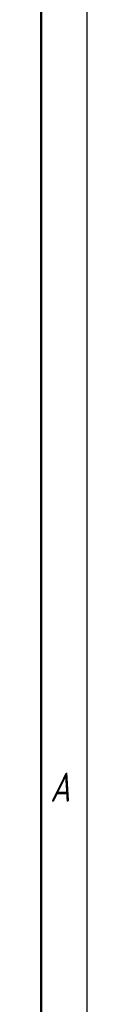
# Model space of a CAD drawing. Header units: millimetres. Extents: x 0 to 1680, y 0 to 1188.
# Tile 26 of 27: x 1660 to 1680, y 493 to 922. Entities that reach past the tile are written whole.
import ezdxf

# ---------------------------------------------------------------- set-up
doc = ezdxf.new("R2010")
doc.units = ezdxf.units.MM
doc.header["$LTSCALE"] = 4
doc.layers.add('Кромка (ГОСТ)', color=7, linetype='Continuous', lineweight=50)
doc.styles.add('Альтернативный текст (ГОСТ)', font='arial.ttf', dxfattribs={"width": 0.8})

# ---------------------------------------------------------------- blocks, each defined once
blk = doc.blocks.new('Рамки ГОСТ - Рамка')
at = {"layer": 'Кромка (ГОСТ)', "lineweight": 25}
blk.add_line((420, 297), (420, 0), dxfattribs=at)
at = {"layer": 'Кромка (ГОСТ)'}
blk.add_line((415, 5), (415, 292), dxfattribs=at)
at = {"layer": 'Кромка (ГОСТ)', "insert": (416, 148.5), "char_height": 3.17, "width": 5.0704, "attachment_point": 1, "style": 'Альтернативный текст (ГОСТ)'}
blk.add_mtext('\\fGOST Common|b0|i1;{\\H3.1700;A}', dxfattribs=at)

msp = doc.modelspace()

# ---------------------------------------------------------------- block references
at = {"xscale": 4, "yscale": 4, "zscale": 4}
msp.add_blockref('Рамки ГОСТ - Рамка', (0, 0), dxfattribs=at)

doc.saveas('drawing.dxf')
